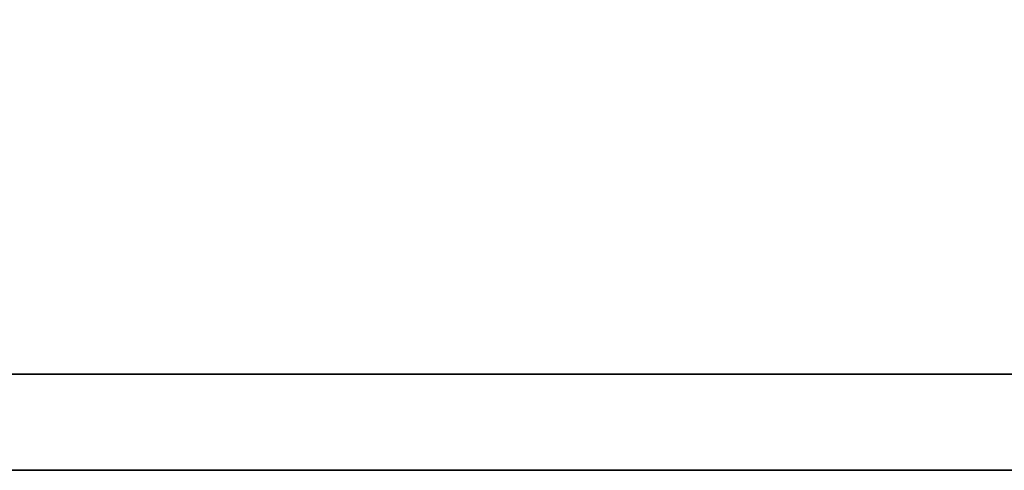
# Model space of a CAD drawing. Header units: millimetres. Extents: x 467 to 831, y 501 to 636.
# Tile 36 of 52: x 749.044 to 751.055, y 542.581 to 543.501. Entities that reach past the tile are written whole.
import ezdxf

# ---------------------------------------------------------------- set-up
doc = ezdxf.new("R2010")
doc.units = ezdxf.units.MM
doc.layers.add('DIM', color=4, linetype='CONTINUOUS')
doc.layers.add('layer 1', color=7, linetype='CONTINUOUS')

# ---------------------------------------------------------------- blocks, each defined once
blk = doc.blocks.new('TBI MOTION logo(完整正式版)')
at = {"layer": 'layer 1', "color": 22, "lineweight": 35}
blk.add_open_spline([(75.90875, -9.47875), (75.90875, -9.47875), (75.90875, -12.28625), (75.90875, -12.28625), (75.90875, -12.28625), (75.90875, -12.28625), (75.90875, -12.47875), (75.90875, -12.47875), (75.90875, -12.47875), (75.90875, -12.47875), (75.71625, -12.47875), (75.71625, -12.47875), (75.71625, -12.47875), (75.71625, -12.47875), (-88.32875, -12.47875), (-88.32875, -12.47875), (-88.32875, -12.47875), (-88.32875, -12.47875), (-88.32875, -13.29375), (-88.32875, -13.29375), (-88.32875, -13.29375), (-88.32875, -13.29375), (82.89125, -13.29375), (82.89125, -13.29375), (82.89125, -13.29375), (82.89125, -13.29375), (75.90875, -9.47875), (75.90875, -9.47875)], degree=3, knots=[0, 0, 0, 0, 0.1428571, 0.1428571, 0.1428571, 0.1428572, 0.2857143, 0.2857143, 0.2857143, 0.2857143, 0.4285714, 0.4285714, 0.4285714, 0.4285714, 0.5714286, 0.5714286, 0.5714286, 0.5714286, 0.7142857, 0.7142857, 0.7142857, 0.7142857, 0.8571429, 0.8571429, 0.8571429, 0.8571429, 1, 1, 1, 1], dxfattribs=at)

msp = doc.modelspace()

# ---------------------------------------------------------------- block references
at = {"layer": 'DIM', "color": 7, "xscale": 0.2409743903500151, "yscale": 0.2409743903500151, "zscale": 0.2409743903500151}
msp.add_blockref('TBI MOTION logo(完整正式版)', (744.8935, 545.7847), dxfattribs=at)

doc.saveas('drawing.dxf')
